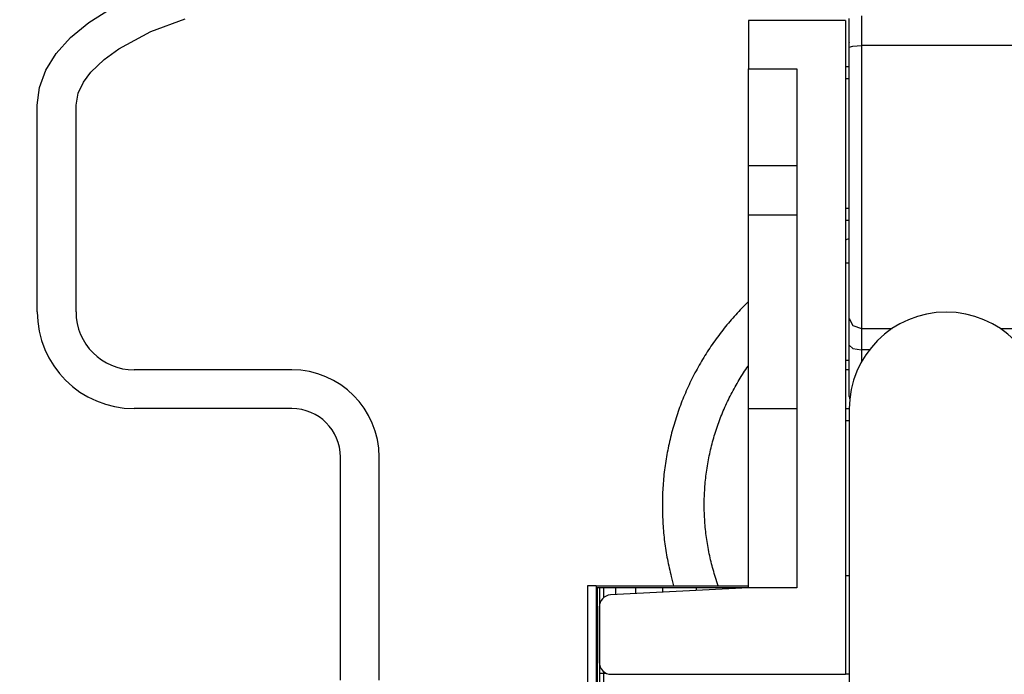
# Model space of a CAD drawing. Extents: x -285 to 5863, y 308 to 3178.
# Tile 256 of 256: x 1596.24 to 1598.77, y 974.08 to 975.77. Entities that reach past the tile are written whole.
import ezdxf

# ---------------------------------------------------------------- set-up
doc = ezdxf.new("R2010")
doc.units = 0
doc.header["$MEASUREMENT"] = 0
doc.header["$PDSIZE"] = 1
doc.layers.get('DEFPOINTS').update_dxf_attribs({"linetype": 'CONTINUOUS'})
doc.layers.add('DIM', color=3, linetype='CONTINUOUS')
doc.layers.add('SPILL-BUCKET', color=1, linetype='CONTINUOUS')
doc.styles.add('SIMPLEX', font='simplex')
doc.dimstyles.new('DIM64', dxfattribs={"dimscale": 64, "dimtxt": 0.09375, "dimasz": 0.09375, "dimexe": 0.0625, "dimexo": 0.0625, "dimgap": 0.046875, "dimtad": 1, "dimdec": 4, "dimzin": 3, "dimdsep": 46, "dimlunit": 4, "dimtxsty": 'SIMPLEX', "dimcen": 0, "dimclrd": 256, "dimclre": 256, "dimclrt": 256, "dimadec": 0, "dimazin": 0, "dimtfac": 1, "dimtdec": 4, "dimtmove": 0, "dimatfit": 3, "dimfxl": 1, "dimfrac": 2, "dimtolj": 1, "dimtzin": 0, "dimarcsym": 0})

# ---------------------------------------------------------------- blocks, each defined once
blk = doc.blocks.new('*D13')
at = {"layer": 'DEFPOINTS', "color": 0, "transparency": 16777216}
for p in [(1368.5472, 978.296), (2031.7725, 978.0147), (1368.5472, 700.5233)]:
    blk.add_point(p, dxfattribs=at)
at = {"layer": 'DIM', "lineweight": -2, "transparency": 16777216}
for p, q in [((1368.5472, 974.296), (1368.5472, 696.5233)), ((2031.7725, 974.0147), (2031.7725, 696.5233)), ((2025.7725, 700.5233), (1374.5472, 700.5233))]:
    blk.add_line(p, q, dxfattribs=at)
at = {"layer": 'DIM', "transparency": 16777216}
for points in [[(1374.5472, 701.5233), (1374.5472, 699.5233), (1368.5472, 700.5233)], [(2025.7725, 701.5233), (2025.7725, 699.5233), (2031.7725, 700.5233)]]:
    blk.add_solid(points, dxfattribs=at)
at = {"layer": 'DIM', "transparency": 16777216, "insert": (1700.1599, 708.0947), "char_height": 6, "attachment_point": 5, "style": 'SIMPLEX'}
blk.add_mtext('\\A1;55\'-3 1/4" (F.V. TANK SLAB)', dxfattribs=at)

msp = doc.modelspace()

# ---------------------------------------------------------------- linework, layer by layer
at = {"layer": 'SPILL-BUCKET', "color": 1, "linetype": 'Continuous'}
for p, q in [((1596.41365, 975.76386), (1596.46946, 975.79948)), ((1596.36682, 975.72513), (1596.41365, 975.76386)), ((1596.5741, 975.74035), (1596.66212, 975.77309)), ((1598.11407, 975.76922), (1598.11407, 975.6443)), ((1598.3639, 975.76922), (1598.11407, 975.76922)), ((1598.3639, 975.76922), (1598.3639, 974.3372)), ((1596.32968, 975.68386), (1596.36682, 975.72513)), ((1596.49139, 975.69602), (1596.5741, 975.74035)), ((1596.30275, 975.64066), (1596.32968, 975.68386)), ((1596.45321, 975.66829), (1596.49139, 975.69602)), ((1596.41922, 975.6356), (1596.45321, 975.66829)), ((1596.28644, 975.59615), (1596.30275, 975.64066)), ((1596.40003, 975.61024), (1596.41922, 975.6356)), ((1598.11407, 974.30578), (1598.11407, 975.6443)), ((1598.11407, 975.6443), (1598.23899, 975.6443)), ((1598.23899, 975.6443), (1598.23899, 974.30578)), ((1596.28097, 975.55098), (1596.28644, 975.59615)), ((1596.38621, 975.58189), (1596.40003, 975.61024)), ((1596.38091, 975.55098), (1596.38621, 975.58189)), ((1596.28097, 975.01767), (1596.28097, 975.55098)), ((1596.38091, 975.01767), (1596.38091, 975.55098)), ((1598.23899, 975.39447), (1598.11407, 975.39447)), ((1598.23899, 975.26714), (1598.11407, 975.26714)), ((1596.93738, 974.86777), (1596.5308, 974.86777)), ((1596.93738, 974.76784), (1596.5308, 974.76784)), ((1598.11407, 974.76832), (1598.23899, 974.76832)), ((1598.3639, 974.7679), (1598.3739, 974.7679)), ((1598.3739, 974.73667), (1598.3639, 974.73667)), ((1597.06229, 974.06757), (1597.06229, 974.64292)), ((1597.16222, 974.06757), (1597.16222, 974.64292)), ((1598.3639, 974.3372), (1598.3639, 974.08237)), ((1598.3639, 974.3372), (1598.36641, 974.3372)), ((1598.36641, 974.3372), (1598.3739, 974.3372)), ((1598.11407, 974.30578), (1597.75893, 974.28717)), ((1598.23899, 974.30578), (1598.11407, 974.30578)), ((1597.72934, 974.25598), (1597.72934, 974.1136)), ((1597.76056, 974.08237), (1598.3639, 974.08237)), ((1598.36641, 974.08237), (1598.3639, 974.08237)), ((1598.37389, 974.08237), (1598.36641, 974.08237))]:
    msp.add_line(p, q, dxfattribs=at)
at = {"layer": 'SPILL-BUCKET', "linetype": 'Continuous'}
for p, q in [((1598.3739, 975.75754), (1598.3739, 975.77451)), ((1598.40512, 975.78114), (1598.40512, 975.7466)), ((1598.3739, 975.73164), (1598.3739, 975.75754)), ((1598.3739, 975.70007), (1598.3739, 975.73164)), ((1598.40512, 975.7466), (1598.40512, 975.70452)), ((1598.3739, 975.56572), (1598.3739, 975.71199)), ((1598.3739, 975.71199), (1598.3739, 975.71151)), ((1598.3739, 975.70007), (1598.38304, 975.70322)), ((1598.3739, 975.59936), (1598.3739, 975.70007)), ((1598.38304, 975.70322), (1598.40512, 975.70452)), ((1598.84233, 975.70452), (1598.40512, 975.70452)), ((1598.40512, 975.70452), (1598.40512, 975.61114)), ((1598.37389, 975.64936), (1598.3639, 975.64936)), ((1598.3739, 975.61813), (1598.3639, 975.61813)), ((1598.3739, 975.49861), (1598.3739, 975.59936)), ((1598.40512, 975.61114), (1598.40512, 975.51756)), ((1598.3739, 975.56332), (1598.3739, 975.56572)), ((1598.3739, 975.55942), (1598.3739, 975.56332)), ((1598.3739, 975.55203), (1598.3739, 975.55942)), ((1598.3739, 975.54261), (1598.3739, 975.55203)), ((1598.3739, 975.39983), (1598.3739, 975.49861)), ((1598.40512, 975.51756), (1598.40512, 975.42523)), ((1598.40512, 975.42523), (1598.40512, 975.33559)), ((1598.3739, 975.30496), (1598.3739, 975.39983)), ((1598.3739, 975.35247), (1598.3739, 975.35976)), ((1598.3739, 975.34648), (1598.3739, 975.35247)), ((1598.3739, 975.3403), (1598.3739, 975.34648)), ((1598.3739, 975.33681), (1598.3739, 975.3403)), ((1598.3739, 975.23417), (1598.3739, 975.33681)), ((1598.40512, 975.33559), (1598.40512, 975.25005)), ((1598.3739, 975.21587), (1598.3739, 975.30496)), ((1598.3639, 975.28516), (1598.3739, 975.28516)), ((1598.3639, 975.25393), (1598.3739, 975.25393)), ((1598.40512, 975.25005), (1598.40512, 975.16995)), ((1598.3739, 975.22473), (1598.3739, 975.23417)), ((1598.3739, 975.20884), (1598.3739, 975.22473)), ((1598.3739, 975.13434), (1598.3739, 975.21587)), ((1598.37374, 975.20637), (1598.36384, 975.20269)), ((1598.37387, 975.20642), (1598.37374, 975.20637)), ((1598.3739, 975.18807), (1598.3739, 975.20884)), ((1598.3739, 975.16235), (1598.3739, 975.18807)), ((1598.40512, 975.16995), (1598.40512, 975.09652)), ((1598.3739, 975.14265), (1598.3639, 975.14265)), ((1598.3739, 975.10952), (1598.3739, 975.16235)), ((1598.3739, 975.06197), (1598.3739, 975.13434)), ((1598.3739, 975.05085), (1598.3739, 975.10952)), ((1598.40512, 975.09652), (1598.40512, 975.03093)), ((1598.10895, 975.03889), (1598.10489, 975.03484)), ((1598.11305, 975.04291), (1598.10895, 975.03889)), ((1598.11405, 975.04389), (1598.11305, 975.04291)), ((1598.3739, 975.00018), (1598.3739, 975.06197)), ((1598.08505, 975.01412), (1598.08118, 975.00988)), ((1598.08895, 975.01832), (1598.08505, 975.01412)), ((1598.09288, 975.0225), (1598.08895, 975.01832)), ((1598.09685, 975.02665), (1598.09288, 975.0225)), ((1598.10085, 975.03076), (1598.09685, 975.02665)), ((1598.10489, 975.03484), (1598.10085, 975.03076)), ((1598.40512, 975.03093), (1598.40512, 974.9742)), ((1598.06234, 974.98824), (1598.05867, 974.98382)), ((1598.06604, 974.99263), (1598.06234, 974.98824)), ((1598.06977, 974.99698), (1598.06604, 974.99263)), ((1598.07354, 975.00131), (1598.06977, 974.99698)), ((1598.07734, 975.00561), (1598.07354, 975.00131)), ((1598.08118, 975.00988), (1598.07734, 975.00561)), ((1598.3739, 975.00018), (1598.38304, 974.98181)), ((1598.3739, 974.97009), (1598.3739, 975.00018)), ((1598.04088, 974.96133), (1598.03742, 974.95674)), ((1598.04436, 974.96588), (1598.04088, 974.96133)), ((1598.04789, 974.97041), (1598.04436, 974.96588)), ((1598.05145, 974.97491), (1598.04789, 974.97041)), ((1598.05504, 974.97938), (1598.05145, 974.97491)), ((1598.05867, 974.98382), (1598.05504, 974.97938)), ((1598.3739, 974.93171), (1598.3739, 974.97009)), ((1598.38304, 974.98181), (1598.40512, 974.9742)), ((1598.40512, 974.9742), (1598.48429, 974.9742)), ((1598.40512, 974.9742), (1598.40512, 974.95013)), ((1598.76316, 974.9742), (1598.84233, 974.9742)), ((1598.02398, 974.93815), (1598.02071, 974.93343)), ((1598.02728, 974.94283), (1598.02398, 974.93815)), ((1598.03063, 974.9475), (1598.02728, 974.94283)), ((1598.03401, 974.95213), (1598.03063, 974.9475)), ((1598.03742, 974.95674), (1598.03401, 974.95213)), ((1598.40512, 974.95013), (1598.40512, 974.91942)), ((1598.008, 974.91432), (1598.00492, 974.90949)), ((1598.01112, 974.91914), (1598.008, 974.91432)), ((1598.01428, 974.92393), (1598.01112, 974.91914)), ((1598.01747, 974.92869), (1598.01428, 974.92393)), ((1598.02071, 974.93343), (1598.01747, 974.92869)), ((1598.3739, 974.88759), (1598.3739, 974.93171)), ((1598.3739, 974.93171), (1598.38304, 974.92302)), ((1598.38304, 974.92302), (1598.40512, 974.91942)), ((1598.40512, 974.91942), (1598.40512, 974.90334)), ((1598.42586, 974.91942), (1598.40512, 974.91942)), ((1597.99297, 974.88989), (1597.99008, 974.88494)), ((1597.9959, 974.89483), (1597.99297, 974.88989)), ((1597.99887, 974.89974), (1597.9959, 974.89483)), ((1598.00188, 974.90462), (1597.99887, 974.89974)), ((1598.00492, 974.90949), (1598.00188, 974.90462)), ((1598.3639, 974.89282), (1598.3739, 974.89282)), ((1598.3739, 974.86563), (1598.3739, 974.89332)), ((1598.3739, 974.85051), (1598.3739, 974.88759)), ((1598.40512, 974.90334), (1598.40512, 974.88785)), ((1597.97623, 974.85983), (1597.97358, 974.85474)), ((1597.97892, 974.86489), (1597.97623, 974.85983)), ((1597.98165, 974.86994), (1597.97892, 974.86489)), ((1597.98442, 974.87496), (1597.98165, 974.86994)), ((1597.98723, 974.87996), (1597.98442, 974.87496)), ((1597.99008, 974.88494), (1597.98723, 974.87996)), ((1598.09848, 974.85549), (1598.10136, 974.85994)), ((1598.10136, 974.85994), (1598.10428, 974.86436)), ((1598.10428, 974.86436), (1598.10723, 974.86876)), ((1598.10723, 974.86876), (1598.11022, 974.87313)), ((1598.11022, 974.87313), (1598.11325, 974.87747)), ((1598.11325, 974.87747), (1598.11405, 974.87861)), ((1598.36855, 974.86777), (1598.36356, 974.86777)), ((1598.37355, 974.86777), (1598.36855, 974.86777)), ((1598.3739, 974.86238), (1598.3739, 974.86563)), ((1597.96586, 974.83936), (1597.96337, 974.83419)), ((1597.96839, 974.84451), (1597.96586, 974.83936)), ((1597.97096, 974.84963), (1597.96839, 974.84451)), ((1597.97358, 974.85474), (1597.97096, 974.84963)), ((1598.08467, 974.83291), (1598.08736, 974.83747)), ((1598.08736, 974.83747), (1598.09008, 974.84201)), ((1598.09008, 974.84201), (1598.09284, 974.84653)), ((1598.09284, 974.84653), (1598.09565, 974.85102)), ((1598.09565, 974.85102), (1598.09848, 974.85549)), ((1598.3739, 974.82249), (1598.3739, 974.85051)), ((1597.95381, 974.81333), (1597.95153, 974.80808)), ((1597.95614, 974.81858), (1597.95381, 974.81333)), ((1597.95851, 974.8238), (1597.95614, 974.81858)), ((1597.96092, 974.82901), (1597.95851, 974.8238)), ((1597.96337, 974.83419), (1597.96092, 974.82901)), ((1598.06939, 974.80506), (1598.07183, 974.80976)), ((1598.07183, 974.80976), (1598.07432, 974.81443)), ((1598.07432, 974.81443), (1598.07685, 974.81908)), ((1598.07685, 974.81908), (1598.07942, 974.82371)), ((1598.07942, 974.82371), (1598.08203, 974.82832)), ((1598.08203, 974.82832), (1598.08467, 974.83291)), ((1598.3739, 974.80505), (1598.3739, 974.82249)), ((1597.9428, 974.78686), (1597.94072, 974.78151)), ((1597.94492, 974.79219), (1597.9428, 974.78686)), ((1597.94708, 974.7975), (1597.94492, 974.79219)), ((1597.94928, 974.8028), (1597.94708, 974.7975)), ((1597.95153, 974.80808), (1597.94928, 974.8028)), ((1598.05775, 974.78129), (1598.06, 974.78608)), ((1598.06, 974.78608), (1598.06228, 974.79085)), ((1598.06228, 974.79085), (1598.06461, 974.79561)), ((1598.06461, 974.79561), (1598.06698, 974.80035)), ((1598.06698, 974.80035), (1598.06939, 974.80506)), ((1598.3739, 974.79913), (1598.3739, 974.80505)), ((1597.93283, 974.75997), (1597.93097, 974.75455)), ((1597.93474, 974.76538), (1597.93283, 974.75997)), ((1597.93669, 974.77077), (1597.93474, 974.76538)), ((1597.93868, 974.77615), (1597.93669, 974.77077)), ((1597.94072, 974.78151), (1597.93868, 974.77615)), ((1598.04713, 974.75704), (1598.04917, 974.76192)), ((1598.04917, 974.76192), (1598.05126, 974.76679)), ((1598.05126, 974.76679), (1598.05338, 974.77164)), ((1598.05338, 974.77164), (1598.05554, 974.77647)), ((1598.05554, 974.77647), (1598.05775, 974.78129)), ((1597.92563, 974.73819), (1597.92393, 974.73271)), ((1597.92736, 974.74366), (1597.92563, 974.73819)), ((1597.92914, 974.74911), (1597.92736, 974.74366)), ((1597.93097, 974.75455), (1597.92914, 974.74911)), ((1598.03756, 974.73236), (1598.03939, 974.73733)), ((1598.03939, 974.73733), (1598.04126, 974.74228)), ((1598.04126, 974.74228), (1598.04318, 974.74721)), ((1598.04318, 974.74721), (1598.04514, 974.75213)), ((1598.04514, 974.75213), (1598.04713, 974.75704)), ((1597.91759, 974.71067), (1597.91611, 974.70513)), ((1597.91911, 974.7162), (1597.91759, 974.71067)), ((1597.92067, 974.72172), (1597.91911, 974.7162)), ((1597.92228, 974.72722), (1597.92067, 974.72172)), ((1597.92393, 974.73271), (1597.92228, 974.72722)), ((1598.02905, 974.7073), (1598.03067, 974.71234)), ((1598.03067, 974.71234), (1598.03232, 974.71737)), ((1598.03232, 974.71737), (1598.03403, 974.72238)), ((1598.03403, 974.72238), (1598.03577, 974.72738)), ((1598.03577, 974.72738), (1598.03756, 974.73236)), ((1597.91064, 974.68286), (1597.90938, 974.67726)), ((1597.91194, 974.68844), (1597.91064, 974.68286)), ((1597.91329, 974.69401), (1597.91194, 974.68844)), ((1597.91468, 974.69958), (1597.91329, 974.69401)), ((1597.91611, 974.70513), (1597.91468, 974.69958)), ((1598.02161, 974.6819), (1598.02301, 974.68701)), ((1598.02301, 974.68701), (1598.02446, 974.6921)), ((1598.02446, 974.6921), (1598.02594, 974.69718)), ((1598.02594, 974.69718), (1598.02747, 974.70225)), ((1598.02747, 974.70225), (1598.02905, 974.7073)), ((1597.90587, 974.66042), (1597.90478, 974.65479)), ((1597.90699, 974.66604), (1597.90587, 974.66042)), ((1597.90816, 974.67165), (1597.90699, 974.66604)), ((1597.90938, 974.67726), (1597.90816, 974.67165)), ((1598.01526, 974.65621), (1598.01644, 974.66137)), ((1598.01644, 974.66137), (1598.01767, 974.66652)), ((1598.01767, 974.66652), (1598.01894, 974.67166)), ((1598.01894, 974.67166), (1598.02025, 974.67678)), ((1598.02025, 974.67678), (1598.02161, 974.6819)), ((1597.9009, 974.63218), (1597.90004, 974.62651)), ((1597.90181, 974.63785), (1597.9009, 974.63218)), ((1597.90275, 974.6435), (1597.90181, 974.63785)), ((1597.90375, 974.64915), (1597.90275, 974.6435)), ((1597.90478, 974.65479), (1597.90375, 974.64915)), ((1598.01001, 974.63027), (1598.01097, 974.63548)), ((1598.01097, 974.63548), (1598.01198, 974.64067)), ((1598.01198, 974.64067), (1598.01303, 974.64586)), ((1598.01303, 974.64586), (1598.01412, 974.65104)), ((1598.01412, 974.65104), (1598.01526, 974.65621)), ((1597.89773, 974.60947), (1597.89705, 974.60377)), ((1597.89846, 974.61516), (1597.89773, 974.60947)), ((1597.89923, 974.62084), (1597.89846, 974.61516)), ((1597.90004, 974.62651), (1597.89923, 974.62084)), ((1598.00587, 974.60414), (1598.00661, 974.60938)), ((1598.00661, 974.60938), (1598.00739, 974.61461)), ((1598.00739, 974.61461), (1598.00822, 974.61984)), ((1598.00822, 974.61984), (1598.00909, 974.62506)), ((1598.00909, 974.62506), (1598.01001, 974.63027)), ((1597.89477, 974.58095), (1597.89432, 974.57524)), ((1597.89528, 974.58666), (1597.89477, 974.58095)), ((1597.89582, 974.59237), (1597.89528, 974.58666)), ((1597.89641, 974.59807), (1597.89582, 974.59237)), ((1597.89705, 974.60377), (1597.89641, 974.59807)), ((1598.00285, 974.57785), (1598.00336, 974.58311)), ((1598.00336, 974.58311), (1598.00392, 974.58838)), ((1598.00392, 974.58838), (1598.00453, 974.59364)), ((1598.00453, 974.59364), (1598.00518, 974.59889)), ((1598.00518, 974.59889), (1598.00587, 974.60414)), ((1597.89322, 974.55807), (1597.89294, 974.55234)), ((1597.89354, 974.56379), (1597.89322, 974.55807)), ((1597.89391, 974.56952), (1597.89354, 974.56379)), ((1597.89432, 974.57524), (1597.89391, 974.56952)), ((1598.00095, 974.55145), (1598.00124, 974.55674)), ((1598.00124, 974.55674), (1598.00157, 974.56202)), ((1598.00157, 974.56202), (1598.00195, 974.5673)), ((1598.00195, 974.5673), (1598.00238, 974.57257)), ((1598.00238, 974.57257), (1598.00285, 974.57785)), ((1597.89238, 974.53515), (1597.89228, 974.52942)), ((1597.89252, 974.54088), (1597.89238, 974.53515)), ((1597.89271, 974.54661), (1597.89252, 974.54088)), ((1597.89294, 974.55234), (1597.89271, 974.54661)), ((1598.00017, 974.525), (1598.00024, 974.53029)), ((1598.00024, 974.53029), (1598.00034, 974.53559)), ((1598.00034, 974.53559), (1598.0005, 974.54088)), ((1598.0005, 974.54088), (1598.0007, 974.54617)), ((1598.0007, 974.54617), (1598.00095, 974.55145)), ((1597.89223, 974.51795), (1597.89222, 974.51604)), ((1597.89222, 974.51604), (1597.89225, 974.51031)), ((1597.89228, 974.52942), (1597.89223, 974.52368)), ((1597.89223, 974.52368), (1597.89223, 974.51795)), ((1597.89225, 974.51031), (1597.89231, 974.50457)), ((1597.89231, 974.50457), (1597.89242, 974.49884)), ((1598.00015, 974.51971), (1598.00017, 974.525)), ((1598.00018, 974.51442), (1598.00015, 974.51971)), ((1598.00025, 974.50912), (1598.00018, 974.51442)), ((1598.00036, 974.50383), (1598.00025, 974.50912)), ((1597.89242, 974.49884), (1597.89258, 974.49311)), ((1597.89258, 974.49311), (1597.89278, 974.48738)), ((1597.89278, 974.48738), (1597.89303, 974.48165)), ((1597.89303, 974.48165), (1597.89332, 974.47592)), ((1598.00052, 974.49854), (1598.00036, 974.50383)), ((1598.00073, 974.49325), (1598.00052, 974.49854)), ((1598.00098, 974.48797), (1598.00073, 974.49325)), ((1598.00127, 974.48268), (1598.00098, 974.48797)), ((1598.00161, 974.4774), (1598.00127, 974.48268)), ((1597.89332, 974.47592), (1597.89365, 974.4702)), ((1597.89365, 974.4702), (1597.89403, 974.46448)), ((1597.89403, 974.46448), (1597.89446, 974.45876)), ((1597.89446, 974.45876), (1597.89493, 974.45305)), ((1598.002, 974.47212), (1598.00161, 974.4774)), ((1598.00243, 974.46685), (1598.002, 974.47212)), ((1598.00291, 974.46157), (1598.00243, 974.46685)), ((1598.00343, 974.45631), (1598.00291, 974.46157)), ((1598.00399, 974.45104), (1598.00343, 974.45631)), ((1597.89493, 974.45305), (1597.89545, 974.44733)), ((1597.89545, 974.44733), (1597.89601, 974.44163)), ((1597.89601, 974.44163), (1597.89661, 974.43593)), ((1597.89661, 974.43593), (1597.89727, 974.43023)), ((1597.89727, 974.43023), (1597.89796, 974.42454)), ((1598.0046, 974.44579), (1598.00399, 974.45104)), ((1598.00526, 974.44054), (1598.0046, 974.44579)), ((1598.00596, 974.43529), (1598.00526, 974.44054)), ((1598.0067, 974.43005), (1598.00596, 974.43529)), ((1598.00749, 974.42481), (1598.0067, 974.43005)), ((1597.89796, 974.42454), (1597.8987, 974.41885)), ((1597.8987, 974.41885), (1597.89949, 974.41317)), ((1597.89949, 974.41317), (1597.90032, 974.4075)), ((1597.90032, 974.4075), (1597.90119, 974.40183)), ((1598.00832, 974.41959), (1598.00749, 974.42481)), ((1598.0092, 974.41437), (1598.00832, 974.41959)), ((1598.01012, 974.40916), (1598.0092, 974.41437)), ((1598.01109, 974.40395), (1598.01012, 974.40916)), ((1598.0121, 974.39876), (1598.01109, 974.40395)), ((1597.90119, 974.40183), (1597.90211, 974.39617)), ((1597.90211, 974.39617), (1597.90307, 974.39052)), ((1597.90307, 974.39052), (1597.90408, 974.38487)), ((1597.90408, 974.38487), (1597.90513, 974.37923)), ((1597.90513, 974.37923), (1597.90623, 974.3736)), ((1598.01316, 974.39357), (1598.0121, 974.39876)), ((1598.01426, 974.38839), (1598.01316, 974.39357)), ((1598.0154, 974.38323), (1598.01426, 974.38839)), ((1598.01659, 974.37807), (1598.0154, 974.38323)), ((1598.01782, 974.37292), (1598.01659, 974.37807)), ((1597.90623, 974.3736), (1597.90737, 974.36799)), ((1597.90737, 974.36799), (1597.90855, 974.36237)), ((1597.90855, 974.36237), (1597.90978, 974.35677)), ((1597.90978, 974.35677), (1597.91105, 974.35118)), ((1598.01909, 974.36778), (1598.01782, 974.37292)), ((1598.02041, 974.36265), (1598.01909, 974.36778)), ((1598.02178, 974.35754), (1598.02041, 974.36265)), ((1598.02318, 974.35244), (1598.02178, 974.35754)), ((1598.02463, 974.34734), (1598.02318, 974.35244)), ((1597.91105, 974.35118), (1597.91237, 974.3456)), ((1597.91237, 974.3456), (1597.91373, 974.34003)), ((1597.91373, 974.34003), (1597.91514, 974.33447)), ((1597.91514, 974.33447), (1597.92132, 974.31077)), ((1598.02612, 974.34227), (1598.02463, 974.34734)), ((1598.02766, 974.3372), (1598.02612, 974.34227)), ((1598.03593, 974.31077), (1598.02766, 974.3372))]:
    msp.add_line(p, q, dxfattribs=at)
at = {"layer": 'SPILL-BUCKET', "color": 7, "linetype": 'Continuous'}
for p, q in [((1598.3739, 974.7669), (1598.3739, 973.71987)), ((1597.72184, 974.31077), (1597.69886, 974.31077)), ((1597.69886, 974.31077), (1597.69886, 972.03733)), ((1597.72184, 974.31077), (1597.72184, 972.03733)), ((1597.72184, 974.31077), (1598.11408, 974.31077)), ((1597.72184, 974.30661), (1598.11412, 974.30661)), ((1597.72434, 974.30661), (1597.72434, 972.03733)), ((1597.72983, 974.30661), (1597.72983, 972.03733)), ((1597.74031, 974.30661), (1597.74031, 974.27974)), ((1597.77149, 974.30661), (1597.77149, 974.28782)), ((1597.82265, 974.30661), (1597.82265, 974.29048)), ((1597.89259, 974.30661), (1597.89259, 974.29417)), ((1597.97966, 974.30661), (1597.97966, 974.2987)), ((1598.08183, 974.30661), (1598.08183, 974.30406)), ((1597.72184, 974.19154), (1597.72247, 974.19154)), ((1597.72247, 974.19154), (1597.72434, 974.19154)), ((1597.72983, 974.08522), (1597.73427, 974.08522)), ((1597.73427, 974.08522), (1597.74754, 974.08522)), ((1597.74031, 974.08982), (1597.74031, 972.19309))]:
    msp.add_line(p, q, dxfattribs=at)
at = {"layer": 'SPILL-BUCKET', "color": 1, "linetype": 'Continuous'}
for centre, radius, start, end in [((1596.5308, 975.01767), 0.24983, 180, 270), ((1596.5308, 975.01767), 0.1499, 180, 270), ((1596.93738, 974.64292), 0.22485, 0, 90), ((1596.93738, 974.64292), 0.12491, 0, 90), ((1597.76056, 974.25598), 0.03123, 93, 180), ((1597.76056, 974.1136), 0.03123, 180, 270)]:
    msp.add_arc(centre, radius, start, end, dxfattribs=at)
at = {"layer": 'SPILL-BUCKET', "color": 7, "linetype": 'Continuous'}
msp.add_arc((1598.62372, 974.7669), 0.24983, 0, 180, dxfattribs=at)
at = {"layer": 'SPILL-BUCKET', "linetype": 'Continuous'}
msp.add_arc((1598.40512, 974.79913), 0.03123, 180, 195.54328, dxfattribs=at)

# ---------------------------------------------------------------- dimensions: what is measured, and where the dimension line sits
at = {"layer": 'DIM'}
dim = msp.add_linear_dim(base=(1368.54722, 700.52328), p1=(2031.77254, 978.01471), p2=(1368.54722, 978.29596), angle=180, text='<> (F.V. TANK SLAB)', dimstyle='DIM64', dxfattribs=at)
dim.commit()
dim.dimension.update_dxf_attribs({"geometry": '*D13', "text_midpoint": (1700.15988, 708.09471)})

doc.saveas('drawing.dxf')
